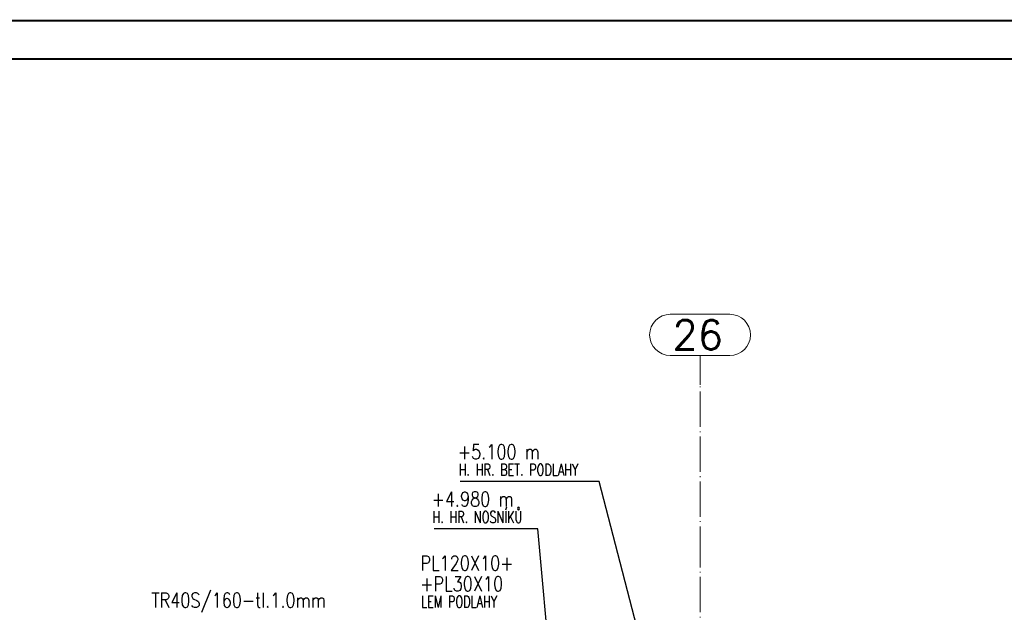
# Paper-space layout 'Layout1' of a CAD drawing. Extents: x -2 to 1380, y -36 to 422.
# Tile 48 of 79: x 690 to 857, y 320 to 420. Entities that reach past the tile are written whole.
import ezdxf
from ezdxf.enums import TextEntityAlignment as Align

# ---------------------------------------------------------------- set-up
doc = ezdxf.new("R2010")
doc.units = 0
doc.linetypes.add('ACAD_ISO04W100', pattern=[30.5, 24, -3, 0.5, -3])
doc.linetypes.add('HP_01_CER_B', pattern=[8, 5, -1, 1, -1])
doc.layers.get('DEFPOINTS').update_dxf_attribs({"color": 132, "linetype": 'CONTINUOUS'})
doc.layers.add('RAMECEK_HP', color=251, linetype='CONTINUOUS')
doc.layers.add('SS_1.ET-HALA_TaO-RASTR', color=7, linetype='HP_01_CER_B', lineweight=13)
doc.layers.add('SS_POPIS_PROFILU', color=13, linetype='CONTINUOUS', lineweight=25)
doc.styles.add('ROMANS', font='romans.shx', dxfattribs={"width": 0.8})
doc.styles.add('romans.shx', font='romans.shx', dxfattribs={"height": 5})

# ---------------------------------------------------------------- blocks, each defined once
blk = doc.blocks.new('*U6')
at = {"layer": 'RAMECEK_HP', "lineweight": 35, "const_width": 0.35}
for points in [[(0, 420), (0, 0), (1188, 0), (1188, 420)], [(6.5, 413.5), (6.5, 6.5), (1181.5, 6.5), (1181.5, 413.5)]]:
    blk.add_lwpolyline(points, close=True, dxfattribs=at)
at = {"layer": 'DEFPOINTS', "style": 'ROMANS', "width": 0.8}
blk.add_attdef('TISK', text='', height=10, dxfattribs=at).set_placement((1188, -33), align=Align.RIGHT)

psp = doc.layouts.get("Layout1")

# ---------------------------------------------------------------- linework, layer by layer
at = {"layer": 'SS_1.ET-HALA_TaO-RASTR', "linetype": 'Continuous', "ltscale": 0.25}
for p, q in [((810.8352, 370.1825), (800.7399, 370.1825)), ((800.7399, 363.1825), (810.8352, 363.1825))]:
    psp.add_line(p, q, dxfattribs=at)
at = {"layer": 'SS_1.ET-HALA_TaO-RASTR', "linetype": 'ACAD_ISO04W100', "ltscale": 0.25}
for p, q in [((805.7875, 358.1825), (805.7875, 363.1825)), ((805.7875, 328.1835), (805.7875, 358.1825)), ((805.7875, 90.8546), (805.7875, 328.1835))]:
    psp.add_line(p, q, dxfattribs=at)
at = {"layer": 'SS_1.ET-HALA_TaO-RASTR', "linetype": 'Continuous', "ltscale": 0.25}
for centre, start, end in [((800.7399, 366.6825), 90, 270), ((810.8352, 366.6825), 270, 90)]:
    psp.add_arc(centre, 3.5, start, end, dxfattribs=at)
at = {"layer": 'SS_POPIS_PROFILU', "color": 13}
for points in [[(797.0741, 309.5274), (788.6667, 341.7968), (765.1333, 341.7968)], [(782.707, 285.1274), (778.2808, 333.7683), (760.6808, 333.7683)]]:
    psp.add_lwpolyline(points, dxfattribs=at)

# ---------------------------------------------------------------- block references
at = {"layer": 'RAMECEK_HP'}
psp.add_blockref('*U6', (0, 0), dxfattribs=at)

# ---------------------------------------------------------------- texts
at = {"layer": 'SS_1.ET-HALA_TaO-RASTR', "color": 7, "style": 'romans.shx'}
psp.add_text('26', height=5, dxfattribs=at).set_placement((801.1059, 364.1825))
at = {"layer": 'SS_POPIS_PROFILU', "color": 13, "style": 'romans.shx'}
for s, height, width, p in [('+5.100 m', 2.5, 0.8, (764.7352, 345.5968)), ('H. HR. BET. PODLAHY', 2, 0.7, (764.8693, 342.7968)), ('+4.980 m', 2.5, 0.8, (760.2826, 337.5683)), ('H. HR. NOSNÍKŮ', 2, 0.7, (760.4168, 334.7683)), ('PL120X10+', 2.5, 0.8, (758.3618, 326.7068)), ('+PL30X10', 2.5, 0.8, (758.3408, 323.2068)), ('TR40S/160-tl.1.0mm', 2.5, 0.8, (712.7633, 320.4068)), ('LEM PODLAHY', 2, 0.7, (758.475, 320.4068))]:
    psp.add_text(s, height=height, dxfattribs=dict(at, width=width)).set_placement(p)

doc.saveas('drawing.dxf')
